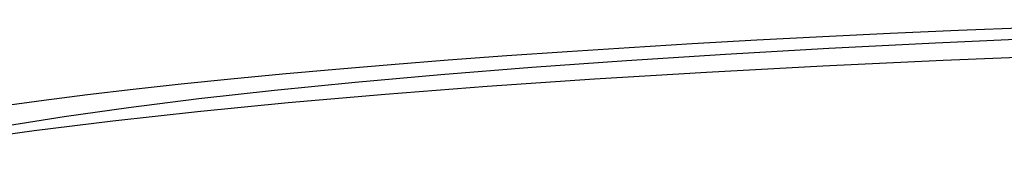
# Model space of a CAD drawing. Extents: x -559 to 3392, y -747 to 867.
# Tile 15 of 29: x 2909.98 to 2926.73, y -215.18 to -212.56. Entities that reach past the tile are written whole.
import ezdxf

# ---------------------------------------------------------------- set-up
doc = ezdxf.new("R2010")
doc.units = 0
doc.header["$LTSCALE"] = 2
doc.header["$MEASUREMENT"] = 0
doc.layers.add('02___PRT_ALL_AXES', color=7, linetype='CONTINUOUS')

msp = doc.modelspace()

# ---------------------------------------------------------------- linework, layer by layer
at = {"layer": '02___PRT_ALL_AXES', "color": 7, "linetype": 'Continuous'}
for points in [[(2943.643, -212.563), (2941.539, -212.568), (2939.454, -212.583), (2937.388, -212.608), (2935.335, -212.643), (2933.301, -212.688), (2931.304, -212.743), (2929.345, -212.807), (2927.423, -212.88), (2925.557, -212.962), (2923.745, -213.054), (2921.988, -213.154), (2920.303, -213.262), (2918.688, -213.378), (2917.144, -213.501), (2915.685, -213.632), (2914.312, -213.77), (2913.023, -213.914), (2911.83, -214.064), (2910.735, -214.219), (2909.736, -214.38)], [(2927.135, -212.7), (2925.951, -212.749), (2924.787, -212.801), (2923.643, -212.856), (2922.52, -212.915), (2921.42, -212.977), (2920.344, -213.041), (2919.292, -213.109), (2918.267, -213.18), (2917.269, -213.254), (2916.299, -213.331), (2915.358, -213.41), (2914.448, -213.492), (2913.569, -213.577), (2912.722, -213.664), (2911.909, -213.753), (2911.129, -213.845), (2910.384, -213.938), (2909.675, -214.034)], [(2943.643, -212.887), (2941.304, -212.893), (2938.989, -212.911), (2936.697, -212.94), (2934.421, -212.981), (2932.168, -213.034), (2929.962, -213.097), (2927.802, -213.172), (2925.689, -213.258), (2923.643, -213.354), (2921.665, -213.461), (2919.755, -213.577), (2917.931, -213.703), (2916.195, -213.837), (2914.546, -213.981), (2913.001, -214.132), (2911.56, -214.291), (2910.222, -214.458), (2909.002, -214.63), (2907.899, -214.809), (2906.914, -214.993), (2906.055, -215.181)]]:
    msp.add_lwpolyline(points, dxfattribs=at)

doc.saveas('drawing.dxf')
